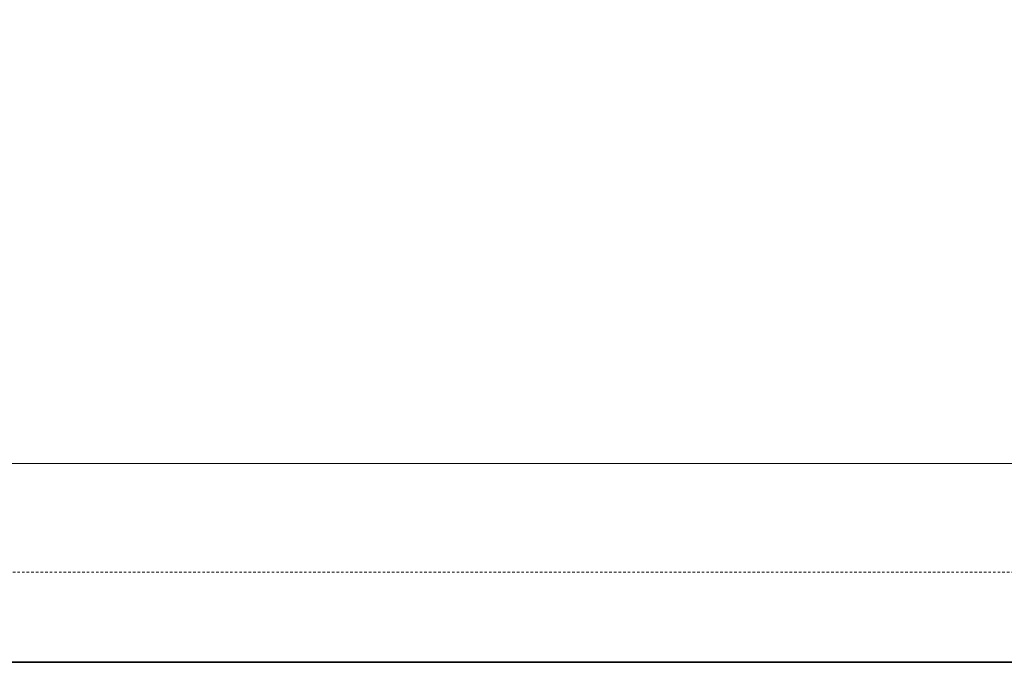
# Model space of a CAD drawing. Header units: millimetres. Extents: x -28761 to 4793, y -4271 to 20239.
# Tile 13 of 256: x -19810 to -18851, y 725 to 1351. Entities that reach past the tile are written whole.
import ezdxf

# ---------------------------------------------------------------- set-up
doc = ezdxf.new("R2010")
doc.units = ezdxf.units.MM
doc.header["$MEASUREMENT"] = 0
for name, pattern in [('Antenovy vodic', [10.125, 3, -0.75, 3, -0.75, 0.125, -0.75, 0.125, -0.75, 0.125, -0.75]), ('Telekomunikacni vodic', [9.25, 3, -0.75, 3, -0.75, 0.125, -0.75, 0.125, -0.75]), ('Wipeout_Contour', [1000, 0, -1000]), ('Čárkovaná M', [4.5, 2.5, -2])]:
    doc.linetypes.add(name, pattern=pattern)
for name, color, linetype in [('5._POHLED ZÁPADNÍ_1_TZB - elektroinstalace', 7, 'Continuous'), ('5._POHLED ZÁPADNÍ_1_TZB - ZTI', 7, 'Continuous'), ('5._POHLED ZÁPADNÍ_1_Výplně - Povrchové', 7, 'Continuous')]:
    doc.layers.add(name, color=color, linetype=linetype)

msp = doc.modelspace()

# ---------------------------------------------------------------- linework, layer by layer
at = {"layer": '5._POHLED ZÁPADNÍ_1_TZB - ZTI', "color": 6, "linetype": 'Continuous', "lineweight": 20}
msp.add_line((-19943.05, 919.07), (-18804.19, 919.07), dxfattribs=at)
at = {"layer": '5._POHLED ZÁPADNÍ_1_TZB - ZTI', "color": 6, "linetype": 'Čárkovaná M', "lineweight": 20}
msp.add_line((-20036.76, 813.45), (-18804.19, 813.45), dxfattribs=at)

# ---------------------------------------------------------------- wipeouts: each hides what was drawn before it
at = {"color": 254, "linetype": 'Wipeout_Contour', "lineweight": 0, "ltscale": 72765.497729}
msp.add_wipeout([(-18851.3, 754.73), (-18851.3, 724.73), (-17501.3, 724.73), (-17501.3, 754.73)], dxfattribs=at).dxf.layer = '5._POHLED ZÁPADNÍ_1_Výplně - Povrchové'

# ---------------------------------------------------------------- next in the draw order: linework, layer by layer
at = {"layer": '5._POHLED ZÁPADNÍ_1_TZB - elektroinstalace', "color": 92, "linetype": 'Telekomunikacni vodic', "lineweight": 35, "true_color": 0x00d700, "flags": 128}
msp.add_lwpolyline([(-18443.94, 1350.78), (-18443.94, 725.78), (-20016.16, 725.78)], dxfattribs=at)
msp.add_lwpolyline([(-18443.94, 1350.78), (-18443.94, 725.78), (-20016.16, 725.78)], dxfattribs=at)
at = {"layer": '5._POHLED ZÁPADNÍ_1_TZB - elektroinstalace', "color": 92, "linetype": 'Continuous', "lineweight": 35, "true_color": 0x00d700, "flags": 128}
msp.add_lwpolyline([(-18193.94, 1100.78), (-18193.94, 1225.78), (-18193.94, 725.78), (-20068.94, 725.78), (-20068.94, 1100.78)], dxfattribs=at)
msp.add_lwpolyline([(-18193.94, 1100.78), (-18193.94, 1225.78), (-18193.94, 725.78), (-20068.94, 725.78), (-20068.94, 1100.78)], dxfattribs=at)
at = {"layer": '5._POHLED ZÁPADNÍ_1_TZB - elektroinstalace', "color": 92, "linetype": 'Antenovy vodic', "lineweight": 35, "true_color": 0x00d700, "flags": 128}
msp.add_lwpolyline([(-20016.16, 725.78), (-18693.94, 725.78)], dxfattribs=at)
msp.add_lwpolyline([(-20016.16, 725.78), (-18693.94, 725.78)], dxfattribs=at)

doc.saveas('drawing.dxf')
